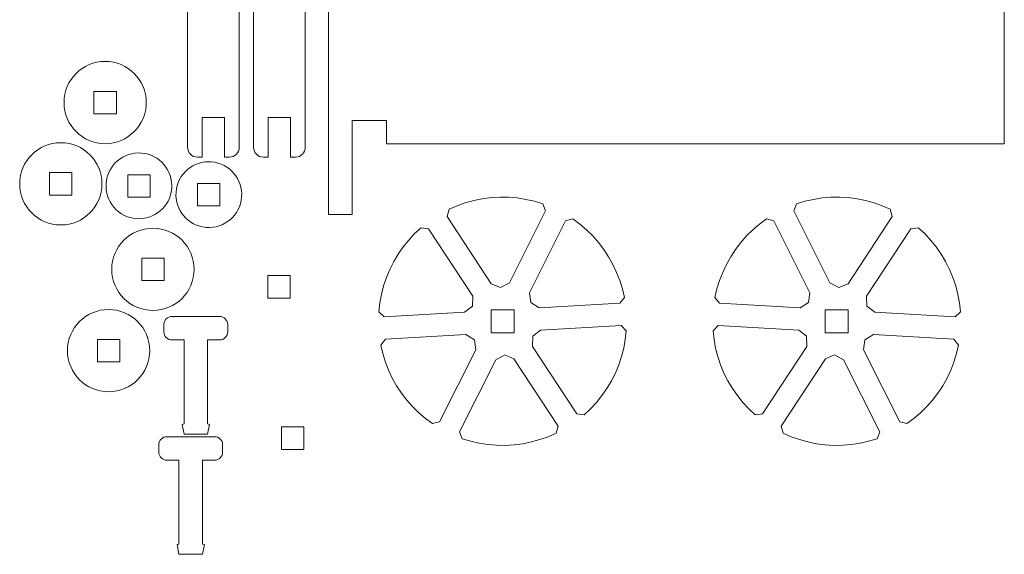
# Model space of a CAD drawing. Header units: centimetres. Extents: x -11.2 to 11.2, y -24.8 to 24.8.
# Tile 1 of 4: x -5.5 to 11.2, y -24.8 to -15.7. Entities that reach past the tile are written whole.
import ezdxf

# ---------------------------------------------------------------- set-up
doc = ezdxf.new("R2010")
doc.units = ezdxf.units.CM
doc.header["$MEASUREMENT"] = 0
doc.layers.add('layer 1', color=7, linetype='Continuous')

msp = doc.modelspace()

# ---------------------------------------------------------------- linework, layer by layer
at = {"layer": 'layer 1', "color": 242, "lineweight": 9}
for points, knots in [([(0.11899, -17.77321), (0.11899, -17.77321), (0.11899, -17.37321), (0.11899, -17.37321), (0.11899, -17.37321), (0.11899, -17.37321), (0.70434, -17.37321), (0.70434, -17.37321), (0.70434, -17.37321), (0.70434, -17.37321), (0.70434, -17.77321), (0.70434, -17.77321), (0.70434, -17.77321), (0.70434, -17.77321), (11.21299, -17.77321), (11.21299, -17.77321), (11.21299, -17.77321), (11.21299, -17.77321), (11.21299, -7.77321), (11.21299, -7.77321), (11.21299, -7.77321), (11.21299, -7.77321), (0.70434, -7.77321), (0.70434, -7.77321), (0.70434, -7.77321), (0.70434, -7.77321), (0.70434, -8.17321), (0.70434, -8.17321), (0.70434, -8.17321), (0.70434, -8.17321), (0.11899, -8.17321), (0.11899, -8.17321), (0.11899, -8.17321), (0.11899, -8.17321), (0.11899, -7.77321), (0.11899, -7.77321), (0.11899, -7.77321), (0.11899, -7.77321), (0.11899, -7.37321), (0.11899, -7.37321), (0.11899, -7.37321), (0.11899, -7.37321), (0.11899, -6.97321), (0.11899, -6.97321), (0.11899, -6.97321), (0.11899, -6.97321), (0.11899, -6.57321), (0.11899, -6.57321), (0.11899, -6.57321), (0.11899, -6.57321), (-0.28101, -6.57321), (-0.28101, -6.57321), (-0.28101, -6.57321), (-0.28101, -6.57321), (-0.28101, -6.97321), (-0.28101, -6.97321), (-0.28101, -6.97321), (-0.28101, -6.97321), (-0.28101, -7.37321), (-0.28101, -7.37321), (-0.28101, -7.37321), (-0.28101, -7.37321), (-0.28101, -7.77321), (-0.28101, -7.77321), (-0.28101, -7.77321), (-0.28101, -7.77321), (-0.28101, -17.77321), (-0.28101, -17.77321), (-0.28101, -17.77321), (-0.28101, -17.77321), (-0.28101, -18.17321), (-0.28101, -18.17321), (-0.28101, -18.17321), (-0.28101, -18.17321), (-0.28101, -18.57321), (-0.28101, -18.57321), (-0.28101, -18.57321), (-0.28101, -18.57321), (-0.28101, -18.97321), (-0.28101, -18.97321), (-0.28101, -18.97321), (-0.28101, -18.97321), (0.11899, -18.97321), (0.11899, -18.97321), (0.11899, -18.97321), (0.11899, -18.97321), (0.11899, -18.57321), (0.11899, -18.57321), (0.11899, -18.57321), (0.11899, -18.57321), (0.11899, -18.17321), (0.11899, -18.17321), (0.11899, -18.17321), (0.11899, -18.17321), (0.11899, -17.77321), (0.11899, -17.77321)], [0, 0, 0, 0, 0.04, 0.04, 0.04, 0.04, 0.08, 0.08, 0.08, 0.08, 0.12, 0.12, 0.12, 0.12, 0.16, 0.16, 0.16, 0.16, 0.2, 0.2, 0.2, 0.2, 0.24, 0.24, 0.24, 0.24, 0.28, 0.28, 0.28, 0.28, 0.32, 0.32, 0.32, 0.32, 0.36, 0.36, 0.36, 0.36, 0.4, 0.4, 0.4, 0.4, 0.44, 0.44, 0.44, 0.44, 0.48, 0.48, 0.48, 0.48, 0.52, 0.52, 0.52, 0.52, 0.56, 0.56, 0.56, 0.56, 0.6, 0.6, 0.6, 0.6, 0.64, 0.64, 0.64, 0.64, 0.68, 0.68, 0.68, 0.68, 0.72, 0.72, 0.72, 0.72, 0.76, 0.76, 0.76, 0.76, 0.8, 0.8, 0.8, 0.8, 0.84, 0.84, 0.84, 0.84, 0.88, 0.88, 0.88, 0.88, 0.92, 0.92, 0.92, 0.92, 1, 1, 1, 1]), ([(-1.79815, -7.37137), (-1.79815, -7.37137), (-1.79815, -17.83199), (-1.79815, -17.83199), (-1.79815, -17.83199), (-1.79815, -17.92401), (-1.87334, -17.99912), (-1.96522, -17.99912), (-1.96522, -17.99912), (-1.96522, -17.99912), (-2.04735, -17.99912), (-2.04735, -17.99912), (-2.04735, -17.99912), (-2.04735, -17.99912), (-2.04735, -17.32753), (-2.04735, -17.32753), (-2.04735, -17.32753), (-2.04735, -17.32753), (-2.42735, -17.32753), (-2.42735, -17.32753), (-2.42735, -17.32753), (-2.42735, -17.32753), (-2.42735, -17.99912), (-2.42735, -17.99912), (-2.42735, -17.99912), (-2.42735, -17.99912), (-2.50948, -17.99912), (-2.50948, -17.99912), (-2.50948, -17.99912), (-2.60136, -17.99912), (-2.67655, -17.92399), (-2.67655, -17.83199), (-2.67655, -17.83199), (-2.67655, -17.83199), (-2.67655, -7.37137), (-2.67655, -7.37137), (-2.67655, -7.37137), (-2.67655, -7.34753), (-2.67148, -7.32483), (-2.66241, -7.30427), (-2.66241, -7.30427), (-2.61721, -7.11135), (-2.44407, -6.96768), (-2.23736, -6.96767), (-2.23736, -6.96767), (-2.03069, -6.96767), (-1.85758, -7.11129), (-1.81233, -7.30415), (-1.81233, -7.30415), (-1.80322, -7.32474), (-1.79815, -7.34748), (-1.79815, -7.37137)], [0, 0, 0, 0, 0.07142857, 0.07142857, 0.07142857, 0.07142857, 0.14285714, 0.14285714, 0.14285714, 0.14285714, 0.21428571, 0.21428571, 0.21428571, 0.21428571, 0.28571429, 0.28571429, 0.28571429, 0.28571429, 0.35714286, 0.35714286, 0.35714286, 0.35714286, 0.42857143, 0.42857143, 0.42857143, 0.42857143, 0.5, 0.5, 0.5, 0.5, 0.57142857, 0.57142857, 0.57142857, 0.57142857, 0.64285714, 0.64285714, 0.64285714, 0.64285714, 0.71428571, 0.71428571, 0.71428571, 0.71428571, 0.78571429, 0.78571429, 0.78571429, 0.78571429, 0.85714286, 0.85714286, 0.85714286, 0.85714286, 1, 1, 1, 1]), ([(-0.67633, -7.37137), (-0.67633, -7.37137), (-0.67633, -17.83199), (-0.67633, -17.83199), (-0.67633, -17.83199), (-0.67633, -17.92401), (-0.75152, -17.99912), (-0.8434, -17.99912), (-0.8434, -17.99912), (-0.8434, -17.99912), (-0.92553, -17.99912), (-0.92553, -17.99912), (-0.92553, -17.99912), (-0.92553, -17.99912), (-0.92553, -17.32753), (-0.92553, -17.32753), (-0.92553, -17.32753), (-0.92553, -17.32753), (-1.30553, -17.32753), (-1.30553, -17.32753), (-1.30553, -17.32753), (-1.30553, -17.32753), (-1.30553, -17.99912), (-1.30553, -17.99912), (-1.30553, -17.99912), (-1.30553, -17.99912), (-1.38766, -17.99912), (-1.38766, -17.99912), (-1.38766, -17.99912), (-1.47954, -17.99912), (-1.55473, -17.92399), (-1.55473, -17.83199), (-1.55473, -17.83199), (-1.55473, -17.83199), (-1.55473, -7.37137), (-1.55473, -7.37137), (-1.55473, -7.37137), (-1.55473, -7.34753), (-1.54966, -7.32483), (-1.54059, -7.30427), (-1.54059, -7.30427), (-1.49539, -7.11135), (-1.32225, -6.96768), (-1.11554, -6.96767), (-1.11554, -6.96767), (-0.90887, -6.96767), (-0.73576, -7.11129), (-0.69051, -7.30415), (-0.69051, -7.30415), (-0.6814, -7.32474), (-0.67633, -7.34748), (-0.67633, -7.37137)], [0, 0, 0, 0, 0.07142857, 0.07142857, 0.07142857, 0.07142857, 0.14285714, 0.14285714, 0.14285714, 0.14285714, 0.21428571, 0.21428571, 0.21428571, 0.21428571, 0.28571429, 0.28571429, 0.28571429, 0.28571429, 0.35714286, 0.35714286, 0.35714286, 0.35714286, 0.42857143, 0.42857143, 0.42857143, 0.42857143, 0.5, 0.5, 0.5, 0.5, 0.57142857, 0.57142857, 0.57142857, 0.57142857, 0.64285714, 0.64285714, 0.64285714, 0.64285714, 0.71428571, 0.71428571, 0.71428571, 0.71428571, 0.78571429, 0.78571429, 0.78571429, 0.78571429, 0.85714286, 0.85714286, 0.85714286, 0.85714286, 1, 1, 1, 1]), ([(-4.07922, -16.37067), (-3.69285, -16.37067), (-3.37964, -16.68388), (-3.37964, -17.07025), (-3.37964, -17.07025), (-3.37964, -17.45662), (-3.69285, -17.76983), (-4.07922, -17.76983), (-4.07922, -17.76983), (-4.46559, -17.76983), (-4.7788, -17.45662), (-4.7788, -17.07025), (-4.7788, -17.07025), (-4.7788, -16.68388), (-4.46559, -16.37067), (-4.07922, -16.37067)], [0, 0, 0, 0, 0.2, 0.2, 0.2, 0.2, 0.4, 0.4, 0.4, 0.4, 0.6, 0.6, 0.6, 0.6, 1, 1, 1, 1]), ([(-4.26922, -16.88025), (-4.26922, -16.88025), (-3.88922, -16.88025), (-3.88922, -16.88025), (-3.88922, -16.88025), (-3.88922, -16.88025), (-3.88922, -17.26025), (-3.88922, -17.26025), (-3.88922, -17.26025), (-3.88922, -17.26025), (-4.26922, -17.26025), (-4.26922, -17.26025), (-4.26922, -17.26025), (-4.26922, -17.26025), (-4.26922, -16.88025), (-4.26922, -16.88025)], [0, 0, 0, 0, 0.2, 0.2, 0.2, 0.2, 0.4, 0.4, 0.4, 0.4, 0.6, 0.6, 0.6, 0.6, 1, 1, 1, 1]), ([(-4.83328, -17.75305), (-4.44691, -17.75305), (-4.1337, -18.06626), (-4.1337, -18.45263), (-4.1337, -18.45263), (-4.1337, -18.839), (-4.44691, -19.15221), (-4.83328, -19.15221), (-4.83328, -19.15221), (-5.21965, -19.15221), (-5.53286, -18.839), (-5.53286, -18.45263), (-5.53286, -18.45263), (-5.53286, -18.06626), (-5.21965, -17.75305), (-4.83328, -17.75305)], [0, 0, 0, 0, 0.2, 0.2, 0.2, 0.2, 0.4, 0.4, 0.4, 0.4, 0.6, 0.6, 0.6, 0.6, 1, 1, 1, 1]), ([(-3.40609, -17.93665), (-3.10217, -17.99159), (-2.90032, -18.28253), (-2.95526, -18.58646), (-2.95526, -18.58646), (-3.0102, -18.89038), (-3.30114, -19.09223), (-3.60507, -19.03729), (-3.60507, -19.03729), (-3.90899, -18.98235), (-4.11084, -18.69141), (-4.0559, -18.38748), (-4.0559, -18.38748), (-4.00096, -18.08356), (-3.71002, -17.88171), (-3.40609, -17.93665)], [0, 0, 0, 0, 0.2, 0.2, 0.2, 0.2, 0.4, 0.4, 0.4, 0.4, 0.6, 0.6, 0.6, 0.6, 1, 1, 1, 1]), ([(-2.21675, -18.08571), (-1.91283, -18.14065), (-1.71098, -18.43159), (-1.76592, -18.73552), (-1.76592, -18.73552), (-1.82086, -19.03944), (-2.1118, -19.24129), (-2.41573, -19.18635), (-2.41573, -19.18635), (-2.71965, -19.13141), (-2.9215, -18.84047), (-2.86656, -18.53654), (-2.86656, -18.53654), (-2.81162, -18.23262), (-2.52068, -18.03077), (-2.21675, -18.08571)], [0, 0, 0, 0, 0.2, 0.2, 0.2, 0.2, 0.4, 0.4, 0.4, 0.4, 0.6, 0.6, 0.6, 0.6, 1, 1, 1, 1]), ([(-5.02328, -18.26263), (-5.02328, -18.26263), (-4.64328, -18.26263), (-4.64328, -18.26263), (-4.64328, -18.26263), (-4.64328, -18.26263), (-4.64328, -18.64263), (-4.64328, -18.64263), (-4.64328, -18.64263), (-4.64328, -18.64263), (-5.02328, -18.64263), (-5.02328, -18.64263), (-5.02328, -18.64263), (-5.02328, -18.64263), (-5.02328, -18.26263), (-5.02328, -18.26263)], [0, 0, 0, 0, 0.2, 0.2, 0.2, 0.2, 0.4, 0.4, 0.4, 0.4, 0.6, 0.6, 0.6, 0.6, 1, 1, 1, 1]), ([(-3.31558, -18.29696), (-3.31558, -18.29696), (-3.69558, -18.29696), (-3.69558, -18.29696), (-3.69558, -18.29696), (-3.69558, -18.29696), (-3.69558, -18.67696), (-3.69558, -18.67696), (-3.69558, -18.67696), (-3.69558, -18.67696), (-3.31558, -18.67696), (-3.31558, -18.67696), (-3.31558, -18.67696), (-3.31558, -18.67696), (-3.31558, -18.29696), (-3.31558, -18.29696)], [0, 0, 0, 0, 0.2, 0.2, 0.2, 0.2, 0.4, 0.4, 0.4, 0.4, 0.6, 0.6, 0.6, 0.6, 1, 1, 1, 1]), ([(-2.12624, -18.44602), (-2.12624, -18.44602), (-2.50624, -18.44602), (-2.50624, -18.44602), (-2.50624, -18.44602), (-2.50624, -18.44602), (-2.50624, -18.82602), (-2.50624, -18.82602), (-2.50624, -18.82602), (-2.50624, -18.82602), (-2.12624, -18.82602), (-2.12624, -18.82602), (-2.12624, -18.82602), (-2.12624, -18.82602), (-2.12624, -18.44602), (-2.12624, -18.44602)], [0, 0, 0, 0, 0.2, 0.2, 0.2, 0.2, 0.4, 0.4, 0.4, 0.4, 0.6, 0.6, 0.6, 0.6, 1, 1, 1, 1]), ([(2.79634, -20.1349), (2.79634, -20.1349), (3.41159, -18.91036), (3.41159, -18.91036), (3.41159, -18.91036), (3.41159, -18.91036), (3.36461, -18.79265), (3.36461, -18.79265), (3.36461, -18.79265), (3.36461, -18.79265), (3.22204, -18.7493), (3.22204, -18.7493), (3.22204, -18.7493), (3.22204, -18.7493), (3.07675, -18.71613), (3.07675, -18.71613), (3.07675, -18.71613), (3.07675, -18.71613), (2.9295, -18.69329), (2.9295, -18.69329), (2.9295, -18.69329), (2.9295, -18.69329), (2.781, -18.68091), (2.781, -18.68091), (2.781, -18.68091), (2.781, -18.68091), (2.63199, -18.67903), (2.63199, -18.67903), (2.63199, -18.67903), (2.63199, -18.67903), (2.48321, -18.68767), (2.48321, -18.68767), (2.48321, -18.68767), (2.48321, -18.68767), (2.33543, -18.70679), (2.33543, -18.70679), (2.33543, -18.70679), (2.33543, -18.70679), (2.18937, -18.73629), (2.18937, -18.73629), (2.18937, -18.73629), (2.18937, -18.73629), (2.04574, -18.77602), (2.04574, -18.77602), (2.04574, -18.77602), (2.04574, -18.77602), (1.90528, -18.82579), (1.90528, -18.82579), (1.90528, -18.82579), (1.90528, -18.82579), (1.76867, -18.88533), (1.76867, -18.88533), (1.76867, -18.88533), (1.76867, -18.88533), (1.73564, -19.0077), (1.73564, -19.0077), (1.73564, -19.0077), (1.73564, -19.0077), (2.48852, -20.15279), (2.48852, -20.15279), (2.48852, -20.15279), (2.48852, -20.15279), (2.64357, -20.21602), (2.64357, -20.21602), (2.64357, -20.21602), (2.64357, -20.21602), (2.79634, -20.1349), (2.79634, -20.1349)], [0, 0, 0, 0, 0.05555556, 0.05555556, 0.05555556, 0.05555556, 0.11111111, 0.11111111, 0.11111111, 0.11111111, 0.16666667, 0.16666667, 0.16666667, 0.16666667, 0.22222222, 0.22222222, 0.22222222, 0.22222222, 0.27777778, 0.27777778, 0.27777778, 0.27777778, 0.33333333, 0.33333333, 0.33333333, 0.33333333, 0.38888889, 0.38888889, 0.38888889, 0.38888889, 0.44444444, 0.44444444, 0.44444444, 0.44444444, 0.5, 0.5, 0.5, 0.5, 0.55555556, 0.55555556, 0.55555556, 0.55555556, 0.61111111, 0.61111111, 0.61111111, 0.61111111, 0.66666667, 0.66666667, 0.66666667, 0.66666667, 0.72222222, 0.72222222, 0.72222222, 0.72222222, 0.77777778, 0.77777778, 0.77777778, 0.77777778, 0.83333333, 0.83333333, 0.83333333, 0.83333333, 0.88888889, 0.88888889, 0.88888889, 0.88888889, 1, 1, 1, 1]), ([(8.24684, -20.1349), (8.24684, -20.1349), (7.63159, -18.91036), (7.63159, -18.91036), (7.63159, -18.91036), (7.63159, -18.91036), (7.67857, -18.79265), (7.67857, -18.79265), (7.67857, -18.79265), (7.67857, -18.79265), (7.82114, -18.7493), (7.82114, -18.7493), (7.82114, -18.7493), (7.82114, -18.7493), (7.96643, -18.71613), (7.96643, -18.71613), (7.96643, -18.71613), (7.96643, -18.71613), (8.11368, -18.69329), (8.11368, -18.69329), (8.11368, -18.69329), (8.11368, -18.69329), (8.26218, -18.68091), (8.26218, -18.68091), (8.26218, -18.68091), (8.26218, -18.68091), (8.41119, -18.67903), (8.41119, -18.67903), (8.41119, -18.67903), (8.41119, -18.67903), (8.55997, -18.68767), (8.55997, -18.68767), (8.55997, -18.68767), (8.55997, -18.68767), (8.70775, -18.70679), (8.70775, -18.70679), (8.70775, -18.70679), (8.70775, -18.70679), (8.85381, -18.73629), (8.85381, -18.73629), (8.85381, -18.73629), (8.85381, -18.73629), (8.99744, -18.77602), (8.99744, -18.77602), (8.99744, -18.77602), (8.99744, -18.77602), (9.1379, -18.82579), (9.1379, -18.82579), (9.1379, -18.82579), (9.1379, -18.82579), (9.27451, -18.88533), (9.27451, -18.88533), (9.27451, -18.88533), (9.27451, -18.88533), (9.30754, -19.0077), (9.30754, -19.0077), (9.30754, -19.0077), (9.30754, -19.0077), (8.55466, -20.15279), (8.55466, -20.15279), (8.55466, -20.15279), (8.55466, -20.15279), (8.39961, -20.21602), (8.39961, -20.21602), (8.39961, -20.21602), (8.39961, -20.21602), (8.24684, -20.1349), (8.24684, -20.1349)], [0, 0, 0, 0, 0.05555556, 0.05555556, 0.05555556, 0.05555556, 0.11111111, 0.11111111, 0.11111111, 0.11111111, 0.16666667, 0.16666667, 0.16666667, 0.16666667, 0.22222222, 0.22222222, 0.22222222, 0.22222222, 0.27777778, 0.27777778, 0.27777778, 0.27777778, 0.33333333, 0.33333333, 0.33333333, 0.33333333, 0.38888889, 0.38888889, 0.38888889, 0.38888889, 0.44444444, 0.44444444, 0.44444444, 0.44444444, 0.5, 0.5, 0.5, 0.5, 0.55555556, 0.55555556, 0.55555556, 0.55555556, 0.61111111, 0.61111111, 0.61111111, 0.61111111, 0.66666667, 0.66666667, 0.66666667, 0.66666667, 0.72222222, 0.72222222, 0.72222222, 0.72222222, 0.77777778, 0.77777778, 0.77777778, 0.77777778, 0.83333333, 0.83333333, 0.83333333, 0.83333333, 0.88888889, 0.88888889, 0.88888889, 0.88888889, 1, 1, 1, 1]), ([(3.30464, -20.56282), (3.30464, -20.56282), (4.67276, -20.48335), (4.67276, -20.48335), (4.67276, -20.48335), (4.67276, -20.48335), (4.75122, -20.38381), (4.75122, -20.38381), (4.75122, -20.38381), (4.75122, -20.38381), (4.71747, -20.23867), (4.71747, -20.23867), (4.71747, -20.23867), (4.71747, -20.23867), (4.67355, -20.09626), (4.67355, -20.09626), (4.67355, -20.09626), (4.67355, -20.09626), (4.6197, -19.95732), (4.6197, -19.95732), (4.6197, -19.95732), (4.6197, -19.95732), (4.55618, -19.82252), (4.55618, -19.82252), (4.55618, -19.82252), (4.55618, -19.82252), (4.4833, -19.69254), (4.4833, -19.69254), (4.4833, -19.69254), (4.4833, -19.69254), (4.40144, -19.56803), (4.40144, -19.56803), (4.40144, -19.56803), (4.40144, -19.56803), (4.31098, -19.44959), (4.31098, -19.44959), (4.31098, -19.44959), (4.31098, -19.44959), (4.2124, -19.33783), (4.2124, -19.33783), (4.2124, -19.33783), (4.2124, -19.33783), (4.10618, -19.23332), (4.10618, -19.23332), (4.10618, -19.23332), (4.10618, -19.23332), (3.99284, -19.13657), (3.99284, -19.13657), (3.99284, -19.13657), (3.99284, -19.13657), (3.87298, -19.04804), (3.87298, -19.04804), (3.87298, -19.04804), (3.87298, -19.04804), (3.7505, -19.08062), (3.7505, -19.08062), (3.7505, -19.08062), (3.7505, -19.08062), (3.13525, -20.30518), (3.13525, -20.30518), (3.13525, -20.30518), (3.13525, -20.30518), (3.15802, -20.47107), (3.15802, -20.47107), (3.15802, -20.47107), (3.15802, -20.47107), (3.30464, -20.56282), (3.30464, -20.56282)], [0, 0, 0, 0, 0.05555556, 0.05555556, 0.05555556, 0.05555556, 0.11111111, 0.11111111, 0.11111111, 0.11111111, 0.16666667, 0.16666667, 0.16666667, 0.16666667, 0.22222222, 0.22222222, 0.22222222, 0.22222222, 0.27777778, 0.27777778, 0.27777778, 0.27777778, 0.33333333, 0.33333333, 0.33333333, 0.33333333, 0.38888889, 0.38888889, 0.38888889, 0.38888889, 0.44444444, 0.44444444, 0.44444444, 0.44444444, 0.5, 0.5, 0.5, 0.5, 0.55555556, 0.55555556, 0.55555556, 0.55555556, 0.61111111, 0.61111111, 0.61111111, 0.61111111, 0.66666667, 0.66666667, 0.66666667, 0.66666667, 0.72222222, 0.72222222, 0.72222222, 0.72222222, 0.77777778, 0.77777778, 0.77777778, 0.77777778, 0.83333333, 0.83333333, 0.83333333, 0.83333333, 0.88888889, 0.88888889, 0.88888889, 0.88888889, 1, 1, 1, 1]), ([(7.73854, -20.56282), (7.73854, -20.56282), (6.37042, -20.48335), (6.37042, -20.48335), (6.37042, -20.48335), (6.37042, -20.48335), (6.29196, -20.38381), (6.29196, -20.38381), (6.29196, -20.38381), (6.29196, -20.38381), (6.32571, -20.23867), (6.32571, -20.23867), (6.32571, -20.23867), (6.32571, -20.23867), (6.36963, -20.09626), (6.36963, -20.09626), (6.36963, -20.09626), (6.36963, -20.09626), (6.42348, -19.95732), (6.42348, -19.95732), (6.42348, -19.95732), (6.42348, -19.95732), (6.487, -19.82252), (6.487, -19.82252), (6.487, -19.82252), (6.487, -19.82252), (6.55988, -19.69254), (6.55988, -19.69254), (6.55988, -19.69254), (6.55988, -19.69254), (6.64174, -19.56803), (6.64174, -19.56803), (6.64174, -19.56803), (6.64174, -19.56803), (6.7322, -19.44959), (6.7322, -19.44959), (6.7322, -19.44959), (6.7322, -19.44959), (6.83078, -19.33783), (6.83078, -19.33783), (6.83078, -19.33783), (6.83078, -19.33783), (6.937, -19.23332), (6.937, -19.23332), (6.937, -19.23332), (6.937, -19.23332), (7.05034, -19.13657), (7.05034, -19.13657), (7.05034, -19.13657), (7.05034, -19.13657), (7.1702, -19.04804), (7.1702, -19.04804), (7.1702, -19.04804), (7.1702, -19.04804), (7.29268, -19.08062), (7.29268, -19.08062), (7.29268, -19.08062), (7.29268, -19.08062), (7.90793, -20.30518), (7.90793, -20.30518), (7.90793, -20.30518), (7.90793, -20.30518), (7.88516, -20.47107), (7.88516, -20.47107), (7.88516, -20.47107), (7.88516, -20.47107), (7.73854, -20.56282), (7.73854, -20.56282)], [0, 0, 0, 0, 0.05555556, 0.05555556, 0.05555556, 0.05555556, 0.11111111, 0.11111111, 0.11111111, 0.11111111, 0.16666667, 0.16666667, 0.16666667, 0.16666667, 0.22222222, 0.22222222, 0.22222222, 0.22222222, 0.27777778, 0.27777778, 0.27777778, 0.27777778, 0.33333333, 0.33333333, 0.33333333, 0.33333333, 0.38888889, 0.38888889, 0.38888889, 0.38888889, 0.44444444, 0.44444444, 0.44444444, 0.44444444, 0.5, 0.5, 0.5, 0.5, 0.55555556, 0.55555556, 0.55555556, 0.55555556, 0.61111111, 0.61111111, 0.61111111, 0.61111111, 0.66666667, 0.66666667, 0.66666667, 0.66666667, 0.72222222, 0.72222222, 0.72222222, 0.72222222, 0.77777778, 0.77777778, 0.77777778, 0.77777778, 0.83333333, 0.83333333, 0.83333333, 0.83333333, 0.88888889, 0.88888889, 0.88888889, 0.88888889, 1, 1, 1, 1]), ([(-3.26706, -19.20669), (-2.88069, -19.20669), (-2.56748, -19.5199), (-2.56748, -19.90627), (-2.56748, -19.90627), (-2.56748, -20.29264), (-2.88069, -20.60585), (-3.26706, -20.60585), (-3.26706, -20.60585), (-3.65343, -20.60585), (-3.96664, -20.29264), (-3.96664, -19.90627), (-3.96664, -19.90627), (-3.96664, -19.5199), (-3.65343, -19.20669), (-3.26706, -19.20669)], [0, 0, 0, 0, 0.2, 0.2, 0.2, 0.2, 0.4, 0.4, 0.4, 0.4, 0.6, 0.6, 0.6, 0.6, 1, 1, 1, 1]), ([(2.17162, -20.36115), (2.17162, -20.36115), (1.41873, -19.21606), (1.41873, -19.21606), (1.41873, -19.21606), (1.41873, -19.21606), (1.2933, -19.19789), (1.2933, -19.19789), (1.2933, -19.19789), (1.2933, -19.19789), (1.18448, -19.2997), (1.18448, -19.2997), (1.18448, -19.2997), (1.18448, -19.2997), (1.08311, -19.40893), (1.08311, -19.40893), (1.08311, -19.40893), (1.08311, -19.40893), (0.98971, -19.52505), (0.98971, -19.52505), (0.98971, -19.52505), (0.98971, -19.52505), (0.90472, -19.64747), (0.90472, -19.64747), (0.90472, -19.64747), (0.90472, -19.64747), (0.82861, -19.77556), (0.82861, -19.77556), (0.82861, -19.77556), (0.82861, -19.77556), (0.76171, -19.90871), (0.76171, -19.90871), (0.76171, -19.90871), (0.76171, -19.90871), (0.70436, -20.04625), (0.70436, -20.04625), (0.70436, -20.04625), (0.70436, -20.04625), (0.65687, -20.1875), (0.65687, -20.1875), (0.65687, -20.1875), (0.65687, -20.1875), (0.61946, -20.33175), (0.61946, -20.33175), (0.61946, -20.33175), (0.61946, -20.33175), (0.59233, -20.47828), (0.59233, -20.47828), (0.59233, -20.47828), (0.59233, -20.47828), (0.57561, -20.62636), (0.57561, -20.62636), (0.57561, -20.62636), (0.57561, -20.62636), (0.66506, -20.71615), (0.66506, -20.71615), (0.66506, -20.71615), (0.66506, -20.71615), (2.03318, -20.63667), (2.03318, -20.63667), (2.03318, -20.63667), (2.03318, -20.63667), (2.16547, -20.53401), (2.16547, -20.53401), (2.16547, -20.53401), (2.16547, -20.53401), (2.17162, -20.36115), (2.17162, -20.36115)], [0, 0, 0, 0, 0.05555556, 0.05555556, 0.05555556, 0.05555556, 0.11111111, 0.11111111, 0.11111111, 0.11111111, 0.16666667, 0.16666667, 0.16666667, 0.16666667, 0.22222222, 0.22222222, 0.22222222, 0.22222222, 0.27777778, 0.27777778, 0.27777778, 0.27777778, 0.33333333, 0.33333333, 0.33333333, 0.33333333, 0.38888889, 0.38888889, 0.38888889, 0.38888889, 0.44444444, 0.44444444, 0.44444444, 0.44444444, 0.5, 0.5, 0.5, 0.5, 0.55555556, 0.55555556, 0.55555556, 0.55555556, 0.61111111, 0.61111111, 0.61111111, 0.61111111, 0.66666667, 0.66666667, 0.66666667, 0.66666667, 0.72222222, 0.72222222, 0.72222222, 0.72222222, 0.77777778, 0.77777778, 0.77777778, 0.77777778, 0.83333333, 0.83333333, 0.83333333, 0.83333333, 0.88888889, 0.88888889, 0.88888889, 0.88888889, 1, 1, 1, 1]), ([(8.87156, -20.36115), (8.87156, -20.36115), (9.62445, -19.21606), (9.62445, -19.21606), (9.62445, -19.21606), (9.62445, -19.21606), (9.74988, -19.19789), (9.74988, -19.19789), (9.74988, -19.19789), (9.74988, -19.19789), (9.8587, -19.2997), (9.8587, -19.2997), (9.8587, -19.2997), (9.8587, -19.2997), (9.96007, -19.40893), (9.96007, -19.40893), (9.96007, -19.40893), (9.96007, -19.40893), (10.05347, -19.52505), (10.05347, -19.52505), (10.05347, -19.52505), (10.05347, -19.52505), (10.13846, -19.64747), (10.13846, -19.64747), (10.13846, -19.64747), (10.13846, -19.64747), (10.21457, -19.77556), (10.21457, -19.77556), (10.21457, -19.77556), (10.21457, -19.77556), (10.28147, -19.90871), (10.28147, -19.90871), (10.28147, -19.90871), (10.28147, -19.90871), (10.33882, -20.04625), (10.33882, -20.04625), (10.33882, -20.04625), (10.33882, -20.04625), (10.38631, -20.1875), (10.38631, -20.1875), (10.38631, -20.1875), (10.38631, -20.1875), (10.42372, -20.33175), (10.42372, -20.33175), (10.42372, -20.33175), (10.42372, -20.33175), (10.45085, -20.47828), (10.45085, -20.47828), (10.45085, -20.47828), (10.45085, -20.47828), (10.46757, -20.62636), (10.46757, -20.62636), (10.46757, -20.62636), (10.46757, -20.62636), (10.37812, -20.71615), (10.37812, -20.71615), (10.37812, -20.71615), (10.37812, -20.71615), (9.01, -20.63667), (9.01, -20.63667), (9.01, -20.63667), (9.01, -20.63667), (8.87771, -20.53401), (8.87771, -20.53401), (8.87771, -20.53401), (8.87771, -20.53401), (8.87156, -20.36115), (8.87156, -20.36115)], [0, 0, 0, 0, 0.05555556, 0.05555556, 0.05555556, 0.05555556, 0.11111111, 0.11111111, 0.11111111, 0.11111111, 0.16666667, 0.16666667, 0.16666667, 0.16666667, 0.22222222, 0.22222222, 0.22222222, 0.22222222, 0.27777778, 0.27777778, 0.27777778, 0.27777778, 0.33333333, 0.33333333, 0.33333333, 0.33333333, 0.38888889, 0.38888889, 0.38888889, 0.38888889, 0.44444444, 0.44444444, 0.44444444, 0.44444444, 0.5, 0.5, 0.5, 0.5, 0.55555556, 0.55555556, 0.55555556, 0.55555556, 0.61111111, 0.61111111, 0.61111111, 0.61111111, 0.66666667, 0.66666667, 0.66666667, 0.66666667, 0.72222222, 0.72222222, 0.72222222, 0.72222222, 0.77777778, 0.77777778, 0.77777778, 0.77777778, 0.83333333, 0.83333333, 0.83333333, 0.83333333, 0.88888889, 0.88888889, 0.88888889, 0.88888889, 1, 1, 1, 1]), ([(-3.45706, -19.71627), (-3.45706, -19.71627), (-3.07706, -19.71627), (-3.07706, -19.71627), (-3.07706, -19.71627), (-3.07706, -19.71627), (-3.07706, -20.09627), (-3.07706, -20.09627), (-3.07706, -20.09627), (-3.07706, -20.09627), (-3.45706, -20.09627), (-3.45706, -20.09627), (-3.45706, -20.09627), (-3.45706, -20.09627), (-3.45706, -19.71627), (-3.45706, -19.71627)], [0, 0, 0, 0, 0.2, 0.2, 0.2, 0.2, 0.4, 0.4, 0.4, 0.4, 0.6, 0.6, 0.6, 0.6, 1, 1, 1, 1]), ([(-0.93379, -20.01369), (-0.93379, -20.01369), (-1.31379, -20.01369), (-1.31379, -20.01369), (-1.31379, -20.01369), (-1.31379, -20.01369), (-1.31379, -20.39369), (-1.31379, -20.39369), (-1.31379, -20.39369), (-1.31379, -20.39369), (-0.93379, -20.39369), (-0.93379, -20.39369), (-0.93379, -20.39369), (-0.93379, -20.39369), (-0.93379, -20.01369), (-0.93379, -20.01369)], [0, 0, 0, 0, 0.2, 0.2, 0.2, 0.2, 0.4, 0.4, 0.4, 0.4, 0.6, 0.6, 0.6, 0.6, 1, 1, 1, 1]), ([(-4.02112, -20.58907), (-3.63475, -20.58907), (-3.32154, -20.90228), (-3.32154, -21.28865), (-3.32154, -21.28865), (-3.32154, -21.67502), (-3.63475, -21.98823), (-4.02112, -21.98823), (-4.02112, -21.98823), (-4.40749, -21.98823), (-4.7207, -21.67502), (-4.7207, -21.28865), (-4.7207, -21.28865), (-4.7207, -20.90228), (-4.40749, -20.58907), (-4.02112, -20.58907)], [0, 0, 0, 0, 0.2, 0.2, 0.2, 0.2, 0.4, 0.4, 0.4, 0.4, 0.6, 0.6, 0.6, 0.6, 1, 1, 1, 1]), ([(2.48492, -20.59407), (2.48492, -20.59407), (2.87492, -20.59407), (2.87492, -20.59407), (2.87492, -20.59407), (2.87492, -20.59407), (2.87492, -20.98407), (2.87492, -20.98407), (2.87492, -20.98407), (2.87492, -20.98407), (2.48492, -20.98407), (2.48492, -20.98407), (2.48492, -20.98407), (2.48492, -20.98407), (2.48492, -20.59407), (2.48492, -20.59407)], [0, 0, 0, 0, 0.2, 0.2, 0.2, 0.2, 0.4, 0.4, 0.4, 0.4, 0.6, 0.6, 0.6, 0.6, 1, 1, 1, 1]), ([(8.55826, -20.59407), (8.55826, -20.59407), (8.16826, -20.59407), (8.16826, -20.59407), (8.16826, -20.59407), (8.16826, -20.59407), (8.16826, -20.98407), (8.16826, -20.98407), (8.16826, -20.98407), (8.16826, -20.98407), (8.55826, -20.98407), (8.55826, -20.98407), (8.55826, -20.98407), (8.55826, -20.98407), (8.55826, -20.59407), (8.55826, -20.59407)], [0, 0, 0, 0, 0.2, 0.2, 0.2, 0.2, 0.4, 0.4, 0.4, 0.4, 0.6, 0.6, 0.6, 0.6, 1, 1, 1, 1]), ([(-1.99512, -20.84596), (-1.99512, -20.84596), (-1.99512, -20.96885), (-1.99512, -20.96885), (-1.99512, -20.96885), (-1.99512, -21.04499), (-2.05753, -21.10741), (-2.13368, -21.10741), (-2.13368, -21.10741), (-2.13368, -21.10741), (-2.33799, -21.10741), (-2.33799, -21.10741), (-2.33799, -21.10741), (-2.33799, -21.10741), (-2.33799, -22.53578), (-2.33799, -22.53578), (-2.33799, -22.53578), (-2.33799, -22.53578), (-2.30514, -22.54232), (-2.30514, -22.54232), (-2.30514, -22.54232), (-2.30514, -22.54232), (-2.33799, -22.70741), (-2.33799, -22.70741), (-2.33799, -22.70741), (-2.33799, -22.70741), (-2.73799, -22.70741), (-2.73799, -22.70741), (-2.73799, -22.70741), (-2.73799, -22.70741), (-2.77084, -22.54232), (-2.77084, -22.54232), (-2.77084, -22.54232), (-2.77084, -22.54232), (-2.73799, -22.53578), (-2.73799, -22.53578), (-2.73799, -22.53578), (-2.73799, -22.53578), (-2.73799, -21.10741), (-2.73799, -21.10741), (-2.73799, -21.10741), (-2.73799, -21.10741), (-2.9423, -21.10741), (-2.9423, -21.10741), (-2.9423, -21.10741), (-3.01845, -21.10741), (-3.08086, -21.04505), (-3.08086, -20.96885), (-3.08086, -20.96885), (-3.08086, -20.96885), (-3.08086, -20.84596), (-3.08086, -20.84596), (-3.08086, -20.84596), (-3.08086, -20.76976), (-3.01851, -20.70741), (-2.9423, -20.70741), (-2.9423, -20.70741), (-2.9423, -20.70741), (-2.13368, -20.70741), (-2.13368, -20.70741), (-2.13368, -20.70741), (-2.05747, -20.70741), (-1.99512, -20.76994), (-1.99512, -20.84596)], [0, 0, 0, 0, 0.05882353, 0.05882353, 0.05882353, 0.05882353, 0.11764706, 0.11764706, 0.11764706, 0.11764706, 0.17647059, 0.17647059, 0.17647059, 0.17647059, 0.23529412, 0.23529412, 0.23529412, 0.23529412, 0.29411765, 0.29411765, 0.29411765, 0.29411765, 0.35294118, 0.35294118, 0.35294118, 0.35294118, 0.41176471, 0.41176471, 0.41176471, 0.41176471, 0.47058824, 0.47058824, 0.47058824, 0.47058824, 0.52941176, 0.52941176, 0.52941176, 0.52941176, 0.58823529, 0.58823529, 0.58823529, 0.58823529, 0.64705882, 0.64705882, 0.64705882, 0.64705882, 0.70588235, 0.70588235, 0.70588235, 0.70588235, 0.76470588, 0.76470588, 0.76470588, 0.76470588, 0.82352941, 0.82352941, 0.82352941, 0.82352941, 0.88235294, 0.88235294, 0.88235294, 0.88235294, 1, 1, 1, 1]), ([(3.18821, -21.21697), (3.18821, -21.21697), (3.9411, -22.36207), (3.9411, -22.36207), (3.9411, -22.36207), (3.9411, -22.36207), (4.06653, -22.38024), (4.06653, -22.38024), (4.06653, -22.38024), (4.06653, -22.38024), (4.17534, -22.27844), (4.17534, -22.27844), (4.17534, -22.27844), (4.17534, -22.27844), (4.27672, -22.16921), (4.27672, -22.16921), (4.27672, -22.16921), (4.27672, -22.16921), (4.37011, -22.0531), (4.37011, -22.0531), (4.37011, -22.0531), (4.37011, -22.0531), (4.4551, -21.93069), (4.4551, -21.93069), (4.4551, -21.93069), (4.4551, -21.93069), (4.53123, -21.80258), (4.53123, -21.80258), (4.53123, -21.80258), (4.53123, -21.80258), (4.59813, -21.66942), (4.59813, -21.66942), (4.59813, -21.66942), (4.59813, -21.66942), (4.65547, -21.53188), (4.65547, -21.53188), (4.65547, -21.53188), (4.65547, -21.53188), (4.70296, -21.39063), (4.70296, -21.39063), (4.70296, -21.39063), (4.70296, -21.39063), (4.74036, -21.24637), (4.74036, -21.24637), (4.74036, -21.24637), (4.74036, -21.24637), (4.7675, -21.09985), (4.7675, -21.09985), (4.7675, -21.09985), (4.7675, -21.09985), (4.78421, -20.95176), (4.78421, -20.95176), (4.78421, -20.95176), (4.78421, -20.95176), (4.69476, -20.86198), (4.69476, -20.86198), (4.69476, -20.86198), (4.69476, -20.86198), (3.32663, -20.94145), (3.32663, -20.94145), (3.32663, -20.94145), (3.32663, -20.94145), (3.19436, -21.04412), (3.19436, -21.04412), (3.19436, -21.04412), (3.19436, -21.04412), (3.18821, -21.21697), (3.18821, -21.21697)], [0, 0, 0, 0, 0.05555556, 0.05555556, 0.05555556, 0.05555556, 0.11111111, 0.11111111, 0.11111111, 0.11111111, 0.16666667, 0.16666667, 0.16666667, 0.16666667, 0.22222222, 0.22222222, 0.22222222, 0.22222222, 0.27777778, 0.27777778, 0.27777778, 0.27777778, 0.33333333, 0.33333333, 0.33333333, 0.33333333, 0.38888889, 0.38888889, 0.38888889, 0.38888889, 0.44444444, 0.44444444, 0.44444444, 0.44444444, 0.5, 0.5, 0.5, 0.5, 0.55555556, 0.55555556, 0.55555556, 0.55555556, 0.61111111, 0.61111111, 0.61111111, 0.61111111, 0.66666667, 0.66666667, 0.66666667, 0.66666667, 0.72222222, 0.72222222, 0.72222222, 0.72222222, 0.77777778, 0.77777778, 0.77777778, 0.77777778, 0.83333333, 0.83333333, 0.83333333, 0.83333333, 0.88888889, 0.88888889, 0.88888889, 0.88888889, 1, 1, 1, 1]), ([(7.85497, -21.21697), (7.85497, -21.21697), (7.10208, -22.36207), (7.10208, -22.36207), (7.10208, -22.36207), (7.10208, -22.36207), (6.97665, -22.38024), (6.97665, -22.38024), (6.97665, -22.38024), (6.97665, -22.38024), (6.86784, -22.27844), (6.86784, -22.27844), (6.86784, -22.27844), (6.86784, -22.27844), (6.76646, -22.16921), (6.76646, -22.16921), (6.76646, -22.16921), (6.76646, -22.16921), (6.67307, -22.0531), (6.67307, -22.0531), (6.67307, -22.0531), (6.67307, -22.0531), (6.58808, -21.93069), (6.58808, -21.93069), (6.58808, -21.93069), (6.58808, -21.93069), (6.51195, -21.80258), (6.51195, -21.80258), (6.51195, -21.80258), (6.51195, -21.80258), (6.44505, -21.66942), (6.44505, -21.66942), (6.44505, -21.66942), (6.44505, -21.66942), (6.38771, -21.53188), (6.38771, -21.53188), (6.38771, -21.53188), (6.38771, -21.53188), (6.34022, -21.39063), (6.34022, -21.39063), (6.34022, -21.39063), (6.34022, -21.39063), (6.30282, -21.24637), (6.30282, -21.24637), (6.30282, -21.24637), (6.30282, -21.24637), (6.27568, -21.09985), (6.27568, -21.09985), (6.27568, -21.09985), (6.27568, -21.09985), (6.25897, -20.95176), (6.25897, -20.95176), (6.25897, -20.95176), (6.25897, -20.95176), (6.34842, -20.86198), (6.34842, -20.86198), (6.34842, -20.86198), (6.34842, -20.86198), (7.71655, -20.94145), (7.71655, -20.94145), (7.71655, -20.94145), (7.71655, -20.94145), (7.84882, -21.04412), (7.84882, -21.04412), (7.84882, -21.04412), (7.84882, -21.04412), (7.85497, -21.21697), (7.85497, -21.21697)], [0, 0, 0, 0, 0.05555556, 0.05555556, 0.05555556, 0.05555556, 0.11111111, 0.11111111, 0.11111111, 0.11111111, 0.16666667, 0.16666667, 0.16666667, 0.16666667, 0.22222222, 0.22222222, 0.22222222, 0.22222222, 0.27777778, 0.27777778, 0.27777778, 0.27777778, 0.33333333, 0.33333333, 0.33333333, 0.33333333, 0.38888889, 0.38888889, 0.38888889, 0.38888889, 0.44444444, 0.44444444, 0.44444444, 0.44444444, 0.5, 0.5, 0.5, 0.5, 0.55555556, 0.55555556, 0.55555556, 0.55555556, 0.61111111, 0.61111111, 0.61111111, 0.61111111, 0.66666667, 0.66666667, 0.66666667, 0.66666667, 0.72222222, 0.72222222, 0.72222222, 0.72222222, 0.77777778, 0.77777778, 0.77777778, 0.77777778, 0.83333333, 0.83333333, 0.83333333, 0.83333333, 0.88888889, 0.88888889, 0.88888889, 0.88888889, 1, 1, 1, 1]), ([(-4.21112, -21.09865), (-4.21112, -21.09865), (-3.83112, -21.09865), (-3.83112, -21.09865), (-3.83112, -21.09865), (-3.83112, -21.09865), (-3.83112, -21.47865), (-3.83112, -21.47865), (-3.83112, -21.47865), (-3.83112, -21.47865), (-4.21112, -21.47865), (-4.21112, -21.47865), (-4.21112, -21.47865), (-4.21112, -21.47865), (-4.21112, -21.09865), (-4.21112, -21.09865)], [0, 0, 0, 0, 0.2, 0.2, 0.2, 0.2, 0.4, 0.4, 0.4, 0.4, 0.6, 0.6, 0.6, 0.6, 1, 1, 1, 1]), ([(2.05517, -21.01531), (2.05517, -21.01531), (0.68706, -21.09478), (0.68706, -21.09478), (0.68706, -21.09478), (0.68706, -21.09478), (0.60859, -21.19431), (0.60859, -21.19431), (0.60859, -21.19431), (0.60859, -21.19431), (0.64235, -21.33946), (0.64235, -21.33946), (0.64235, -21.33946), (0.64235, -21.33946), (0.68626, -21.48185), (0.68626, -21.48185), (0.68626, -21.48185), (0.68626, -21.48185), (0.74012, -21.62082), (0.74012, -21.62082), (0.74012, -21.62082), (0.74012, -21.62082), (0.80364, -21.75561), (0.80364, -21.75561), (0.80364, -21.75561), (0.80364, -21.75561), (0.87653, -21.88559), (0.87653, -21.88559), (0.87653, -21.88559), (0.87653, -21.88559), (0.9584, -22.01012), (0.9584, -22.01012), (0.9584, -22.01012), (0.9584, -22.01012), (1.04884, -22.12853), (1.04884, -22.12853), (1.04884, -22.12853), (1.04884, -22.12853), (1.14743, -22.24029), (1.14743, -22.24029), (1.14743, -22.24029), (1.14743, -22.24029), (1.25365, -22.34481), (1.25365, -22.34481), (1.25365, -22.34481), (1.25365, -22.34481), (1.36698, -22.44157), (1.36698, -22.44157), (1.36698, -22.44157), (1.36698, -22.44157), (1.48686, -22.5301), (1.48686, -22.5301), (1.48686, -22.5301), (1.48686, -22.5301), (1.60933, -22.49751), (1.60933, -22.49751), (1.60933, -22.49751), (1.60933, -22.49751), (2.22458, -21.27295), (2.22458, -21.27295), (2.22458, -21.27295), (2.22458, -21.27295), (2.20181, -21.10706), (2.20181, -21.10706), (2.20181, -21.10706), (2.20181, -21.10706), (2.05517, -21.01531), (2.05517, -21.01531)], [0, 0, 0, 0, 0.05555556, 0.05555556, 0.05555556, 0.05555556, 0.11111111, 0.11111111, 0.11111111, 0.11111111, 0.16666667, 0.16666667, 0.16666667, 0.16666667, 0.22222222, 0.22222222, 0.22222222, 0.22222222, 0.27777778, 0.27777778, 0.27777778, 0.27777778, 0.33333333, 0.33333333, 0.33333333, 0.33333333, 0.38888889, 0.38888889, 0.38888889, 0.38888889, 0.44444444, 0.44444444, 0.44444444, 0.44444444, 0.5, 0.5, 0.5, 0.5, 0.55555556, 0.55555556, 0.55555556, 0.55555556, 0.61111111, 0.61111111, 0.61111111, 0.61111111, 0.66666667, 0.66666667, 0.66666667, 0.66666667, 0.72222222, 0.72222222, 0.72222222, 0.72222222, 0.77777778, 0.77777778, 0.77777778, 0.77777778, 0.83333333, 0.83333333, 0.83333333, 0.83333333, 0.88888889, 0.88888889, 0.88888889, 0.88888889, 1, 1, 1, 1]), ([(8.98801, -21.01531), (8.98801, -21.01531), (10.35612, -21.09478), (10.35612, -21.09478), (10.35612, -21.09478), (10.35612, -21.09478), (10.43459, -21.19431), (10.43459, -21.19431), (10.43459, -21.19431), (10.43459, -21.19431), (10.40083, -21.33946), (10.40083, -21.33946), (10.40083, -21.33946), (10.40083, -21.33946), (10.35692, -21.48185), (10.35692, -21.48185), (10.35692, -21.48185), (10.35692, -21.48185), (10.30306, -21.62082), (10.30306, -21.62082), (10.30306, -21.62082), (10.30306, -21.62082), (10.23954, -21.75561), (10.23954, -21.75561), (10.23954, -21.75561), (10.23954, -21.75561), (10.16665, -21.88559), (10.16665, -21.88559), (10.16665, -21.88559), (10.16665, -21.88559), (10.08478, -22.01012), (10.08478, -22.01012), (10.08478, -22.01012), (10.08478, -22.01012), (9.99434, -22.12853), (9.99434, -22.12853), (9.99434, -22.12853), (9.99434, -22.12853), (9.89575, -22.24029), (9.89575, -22.24029), (9.89575, -22.24029), (9.89575, -22.24029), (9.78953, -22.34481), (9.78953, -22.34481), (9.78953, -22.34481), (9.78953, -22.34481), (9.6762, -22.44157), (9.6762, -22.44157), (9.6762, -22.44157), (9.6762, -22.44157), (9.55632, -22.5301), (9.55632, -22.5301), (9.55632, -22.5301), (9.55632, -22.5301), (9.43385, -22.49751), (9.43385, -22.49751), (9.43385, -22.49751), (9.43385, -22.49751), (8.8186, -21.27295), (8.8186, -21.27295), (8.8186, -21.27295), (8.8186, -21.27295), (8.84137, -21.10706), (8.84137, -21.10706), (8.84137, -21.10706), (8.84137, -21.10706), (8.98801, -21.01531), (8.98801, -21.01531)], [0, 0, 0, 0, 0.05555556, 0.05555556, 0.05555556, 0.05555556, 0.11111111, 0.11111111, 0.11111111, 0.11111111, 0.16666667, 0.16666667, 0.16666667, 0.16666667, 0.22222222, 0.22222222, 0.22222222, 0.22222222, 0.27777778, 0.27777778, 0.27777778, 0.27777778, 0.33333333, 0.33333333, 0.33333333, 0.33333333, 0.38888889, 0.38888889, 0.38888889, 0.38888889, 0.44444444, 0.44444444, 0.44444444, 0.44444444, 0.5, 0.5, 0.5, 0.5, 0.55555556, 0.55555556, 0.55555556, 0.55555556, 0.61111111, 0.61111111, 0.61111111, 0.61111111, 0.66666667, 0.66666667, 0.66666667, 0.66666667, 0.72222222, 0.72222222, 0.72222222, 0.72222222, 0.77777778, 0.77777778, 0.77777778, 0.77777778, 0.83333333, 0.83333333, 0.83333333, 0.83333333, 0.88888889, 0.88888889, 0.88888889, 0.88888889, 1, 1, 1, 1]), ([(2.56349, -21.44322), (2.56349, -21.44322), (1.94824, -22.66779), (1.94824, -22.66779), (1.94824, -22.66779), (1.94824, -22.66779), (1.99521, -22.78551), (1.99521, -22.78551), (1.99521, -22.78551), (1.99521, -22.78551), (2.1378, -22.82883), (2.1378, -22.82883), (2.1378, -22.82883), (2.1378, -22.82883), (2.28306, -22.86201), (2.28306, -22.86201), (2.28306, -22.86201), (2.28306, -22.86201), (2.43034, -22.88484), (2.43034, -22.88484), (2.43034, -22.88484), (2.43034, -22.88484), (2.57884, -22.89723), (2.57884, -22.89723), (2.57884, -22.89723), (2.57884, -22.89723), (2.72784, -22.8991), (2.72784, -22.8991), (2.72784, -22.8991), (2.72784, -22.8991), (2.87662, -22.89047), (2.87662, -22.89047), (2.87662, -22.89047), (2.87662, -22.89047), (3.0244, -22.87134), (3.0244, -22.87134), (3.0244, -22.87134), (3.0244, -22.87134), (3.17047, -22.84185), (3.17047, -22.84185), (3.17047, -22.84185), (3.17047, -22.84185), (3.3141, -22.80212), (3.3141, -22.80212), (3.3141, -22.80212), (3.3141, -22.80212), (3.45455, -22.75235), (3.45455, -22.75235), (3.45455, -22.75235), (3.45455, -22.75235), (3.59117, -22.6928), (3.59117, -22.6928), (3.59117, -22.6928), (3.59117, -22.6928), (3.62419, -22.57043), (3.62419, -22.57043), (3.62419, -22.57043), (3.62419, -22.57043), (2.87129, -21.42533), (2.87129, -21.42533), (2.87129, -21.42533), (2.87129, -21.42533), (2.71625, -21.36212), (2.71625, -21.36212), (2.71625, -21.36212), (2.71625, -21.36212), (2.56349, -21.44322), (2.56349, -21.44322)], [0, 0, 0, 0, 0.05555556, 0.05555556, 0.05555556, 0.05555556, 0.11111111, 0.11111111, 0.11111111, 0.11111111, 0.16666667, 0.16666667, 0.16666667, 0.16666667, 0.22222222, 0.22222222, 0.22222222, 0.22222222, 0.27777778, 0.27777778, 0.27777778, 0.27777778, 0.33333333, 0.33333333, 0.33333333, 0.33333333, 0.38888889, 0.38888889, 0.38888889, 0.38888889, 0.44444444, 0.44444444, 0.44444444, 0.44444444, 0.5, 0.5, 0.5, 0.5, 0.55555556, 0.55555556, 0.55555556, 0.55555556, 0.61111111, 0.61111111, 0.61111111, 0.61111111, 0.66666667, 0.66666667, 0.66666667, 0.66666667, 0.72222222, 0.72222222, 0.72222222, 0.72222222, 0.77777778, 0.77777778, 0.77777778, 0.77777778, 0.83333333, 0.83333333, 0.83333333, 0.83333333, 0.88888889, 0.88888889, 0.88888889, 0.88888889, 1, 1, 1, 1]), ([(8.47969, -21.44322), (8.47969, -21.44322), (9.09494, -22.66779), (9.09494, -22.66779), (9.09494, -22.66779), (9.09494, -22.66779), (9.04797, -22.78551), (9.04797, -22.78551), (9.04797, -22.78551), (9.04797, -22.78551), (8.90538, -22.82883), (8.90538, -22.82883), (8.90538, -22.82883), (8.90538, -22.82883), (8.76012, -22.86201), (8.76012, -22.86201), (8.76012, -22.86201), (8.76012, -22.86201), (8.61284, -22.88484), (8.61284, -22.88484), (8.61284, -22.88484), (8.61284, -22.88484), (8.46434, -22.89723), (8.46434, -22.89723), (8.46434, -22.89723), (8.46434, -22.89723), (8.31534, -22.8991), (8.31534, -22.8991), (8.31534, -22.8991), (8.31534, -22.8991), (8.16656, -22.89047), (8.16656, -22.89047), (8.16656, -22.89047), (8.16656, -22.89047), (8.01878, -22.87134), (8.01878, -22.87134), (8.01878, -22.87134), (8.01878, -22.87134), (7.87271, -22.84185), (7.87271, -22.84185), (7.87271, -22.84185), (7.87271, -22.84185), (7.72908, -22.80212), (7.72908, -22.80212), (7.72908, -22.80212), (7.72908, -22.80212), (7.58863, -22.75235), (7.58863, -22.75235), (7.58863, -22.75235), (7.58863, -22.75235), (7.45201, -22.6928), (7.45201, -22.6928), (7.45201, -22.6928), (7.45201, -22.6928), (7.41899, -22.57043), (7.41899, -22.57043), (7.41899, -22.57043), (7.41899, -22.57043), (8.17189, -21.42533), (8.17189, -21.42533), (8.17189, -21.42533), (8.17189, -21.42533), (8.32693, -21.36212), (8.32693, -21.36212), (8.32693, -21.36212), (8.32693, -21.36212), (8.47969, -21.44322), (8.47969, -21.44322)], [0, 0, 0, 0, 0.05555556, 0.05555556, 0.05555556, 0.05555556, 0.11111111, 0.11111111, 0.11111111, 0.11111111, 0.16666667, 0.16666667, 0.16666667, 0.16666667, 0.22222222, 0.22222222, 0.22222222, 0.22222222, 0.27777778, 0.27777778, 0.27777778, 0.27777778, 0.33333333, 0.33333333, 0.33333333, 0.33333333, 0.38888889, 0.38888889, 0.38888889, 0.38888889, 0.44444444, 0.44444444, 0.44444444, 0.44444444, 0.5, 0.5, 0.5, 0.5, 0.55555556, 0.55555556, 0.55555556, 0.55555556, 0.61111111, 0.61111111, 0.61111111, 0.61111111, 0.66666667, 0.66666667, 0.66666667, 0.66666667, 0.72222222, 0.72222222, 0.72222222, 0.72222222, 0.77777778, 0.77777778, 0.77777778, 0.77777778, 0.83333333, 0.83333333, 0.83333333, 0.83333333, 0.88888889, 0.88888889, 0.88888889, 0.88888889, 1, 1, 1, 1]), ([(-0.70228, -22.58677), (-0.70228, -22.58677), (-1.08228, -22.58677), (-1.08228, -22.58677), (-1.08228, -22.58677), (-1.08228, -22.58677), (-1.08228, -22.96677), (-1.08228, -22.96677), (-1.08228, -22.96677), (-1.08228, -22.96677), (-0.70228, -22.96677), (-0.70228, -22.96677), (-0.70228, -22.96677), (-0.70228, -22.96677), (-0.70228, -22.58677), (-0.70228, -22.58677)], [0, 0, 0, 0, 0.2, 0.2, 0.2, 0.2, 0.4, 0.4, 0.4, 0.4, 0.6, 0.6, 0.6, 0.6, 1, 1, 1, 1]), ([(-2.08111, -22.88987), (-2.08111, -22.88987), (-2.08111, -23.01276), (-2.08111, -23.01276), (-2.08111, -23.01276), (-2.08111, -23.0889), (-2.14352, -23.15132), (-2.21967, -23.15132), (-2.21967, -23.15132), (-2.21967, -23.15132), (-2.42398, -23.15132), (-2.42398, -23.15132), (-2.42398, -23.15132), (-2.42398, -23.15132), (-2.42398, -24.57969), (-2.42398, -24.57969), (-2.42398, -24.57969), (-2.42398, -24.57969), (-2.39113, -24.58623), (-2.39113, -24.58623), (-2.39113, -24.58623), (-2.39113, -24.58623), (-2.42398, -24.75132), (-2.42398, -24.75132), (-2.42398, -24.75132), (-2.42398, -24.75132), (-2.82398, -24.75132), (-2.82398, -24.75132), (-2.82398, -24.75132), (-2.82398, -24.75132), (-2.85683, -24.58623), (-2.85683, -24.58623), (-2.85683, -24.58623), (-2.85683, -24.58623), (-2.82398, -24.57969), (-2.82398, -24.57969), (-2.82398, -24.57969), (-2.82398, -24.57969), (-2.82398, -23.15132), (-2.82398, -23.15132), (-2.82398, -23.15132), (-2.82398, -23.15132), (-3.02829, -23.15132), (-3.02829, -23.15132), (-3.02829, -23.15132), (-3.10444, -23.15132), (-3.16685, -23.08896), (-3.16685, -23.01276), (-3.16685, -23.01276), (-3.16685, -23.01276), (-3.16685, -22.88987), (-3.16685, -22.88987), (-3.16685, -22.88987), (-3.16685, -22.81367), (-3.1045, -22.75132), (-3.02829, -22.75132), (-3.02829, -22.75132), (-3.02829, -22.75132), (-2.21967, -22.75132), (-2.21967, -22.75132), (-2.21967, -22.75132), (-2.14346, -22.75132), (-2.08111, -22.81385), (-2.08111, -22.88987)], [0, 0, 0, 0, 0.05882353, 0.05882353, 0.05882353, 0.05882353, 0.11764706, 0.11764706, 0.11764706, 0.11764706, 0.17647059, 0.17647059, 0.17647059, 0.17647059, 0.23529412, 0.23529412, 0.23529412, 0.23529412, 0.29411765, 0.29411765, 0.29411765, 0.29411765, 0.35294118, 0.35294118, 0.35294118, 0.35294118, 0.41176471, 0.41176471, 0.41176471, 0.41176471, 0.47058824, 0.47058824, 0.47058824, 0.47058824, 0.52941176, 0.52941176, 0.52941176, 0.52941176, 0.58823529, 0.58823529, 0.58823529, 0.58823529, 0.64705882, 0.64705882, 0.64705882, 0.64705882, 0.70588235, 0.70588235, 0.70588235, 0.70588235, 0.76470588, 0.76470588, 0.76470588, 0.76470588, 0.82352941, 0.82352941, 0.82352941, 0.82352941, 0.88235294, 0.88235294, 0.88235294, 0.88235294, 1, 1, 1, 1])]:
    msp.add_open_spline(points, degree=3, knots=knots, dxfattribs=at)

doc.saveas('drawing.dxf')
